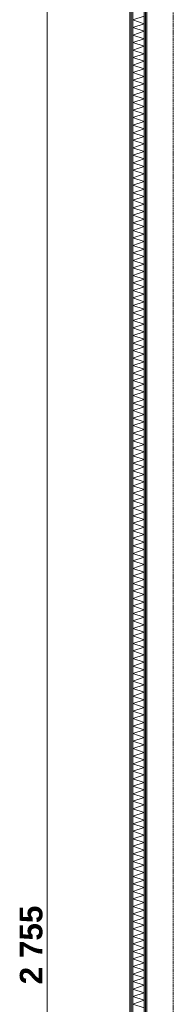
# Model space of a CAD drawing. Extents: x -7314 to 11761, y 144 to 9383.
# Tile 162 of 193: x 4093 to 4229, y 7327 to 8201. Entities that reach past the tile are written whole.
import ezdxf
from ezdxf.xclip import XClip

# ---------------------------------------------------------------- set-up
doc = ezdxf.new("R2010")
doc.units = 0
doc.header["$MEASUREMENT"] = 0
doc.header["$XCLIPFRAME"] = 0
doc.linetypes.add('Krawędzie ukryte', pattern=[68, 48, -20])
doc.linetypes.add('Wipeout_Contour', pattern=[20000, 0, -20000])
for name, color, linetype in [('FORMA - Arch 01 - 220-A Ściany', 7, 'Continuous'), ('FORMA - Arch 01 - 410-K Osie', 7, 'Continuous'), ('FORMA - Arch 04 - Wymiary ogólne', 7, 'Continuous')]:
    doc.layers.add(name, color=color, linetype=linetype)
doc.styles.add('STYL_AUTOMATYCZNY_9', font='arial.ttf')
pattern_1 = [(0, (4185.3, -5972.398), (0, 7.5), [0, -7.5])]

# ---------------------------------------------------------------- blocks, each defined once
blk = doc.blocks.new('*X253')
at = {"layer": 'FORMA - Arch 01 - 220-A Ściany', "color": 7, "linetype": 'Continuous', "lineweight": 5, "ltscale": 0.025}
for p, q in [((4193.12, 8200.94), (4203.12, 8204.27)), ((4203.12, 8197.6), (4193.12, 8200.94)), ((4193.12, 8194.27), (4203.12, 8197.6)), ((4203.12, 8190.94), (4193.12, 8194.27)), ((4193.12, 8187.6), (4203.12, 8190.94)), ((4203.12, 8184.27), (4193.12, 8187.6)), ((4193.12, 8180.94), (4203.12, 8184.27)), ((4203.12, 8177.6), (4193.12, 8180.94)), ((4193.12, 8174.27), (4203.12, 8177.6)), ((4203.12, 8170.94), (4193.12, 8174.27)), ((4193.12, 8167.6), (4203.12, 8170.94)), ((4203.12, 8164.27), (4193.12, 8167.6)), ((4193.12, 8160.94), (4203.12, 8164.27)), ((4203.12, 8157.6), (4193.12, 8160.94)), ((4193.12, 8154.27), (4203.12, 8157.6)), ((4203.12, 8150.94), (4193.12, 8154.27)), ((4193.12, 8147.6), (4203.12, 8150.94)), ((4203.12, 8144.27), (4193.12, 8147.6)), ((4193.12, 8140.94), (4203.12, 8144.27)), ((4203.12, 8137.6), (4193.12, 8140.94)), ((4193.12, 8134.27), (4203.12, 8137.6)), ((4203.12, 8130.94), (4193.12, 8134.27)), ((4193.12, 8127.6), (4203.12, 8130.94)), ((4203.12, 8124.27), (4193.12, 8127.6)), ((4193.12, 8120.94), (4203.12, 8124.27)), ((4203.12, 8117.6), (4193.12, 8120.94)), ((4193.12, 8114.27), (4203.12, 8117.6)), ((4203.12, 8110.94), (4193.12, 8114.27)), ((4193.12, 8107.6), (4203.12, 8110.94)), ((4203.12, 8104.27), (4193.12, 8107.6)), ((4193.12, 8100.94), (4203.12, 8104.27)), ((4203.12, 8097.6), (4193.12, 8100.94)), ((4193.12, 8094.27), (4203.12, 8097.6)), ((4203.12, 8090.94), (4193.12, 8094.27)), ((4193.12, 8087.6), (4203.12, 8090.94)), ((4203.12, 8084.27), (4193.12, 8087.6)), ((4193.12, 8080.94), (4203.12, 8084.27)), ((4203.12, 8077.6), (4193.12, 8080.94)), ((4193.12, 8074.27), (4203.12, 8077.6)), ((4203.12, 8070.94), (4193.12, 8074.27)), ((4193.12, 8067.6), (4203.12, 8070.94)), ((4203.12, 8064.27), (4193.12, 8067.6)), ((4193.12, 8060.94), (4203.12, 8064.27)), ((4203.12, 8057.6), (4193.12, 8060.94)), ((4193.12, 8054.27), (4203.12, 8057.6)), ((4203.12, 8050.94), (4193.12, 8054.27)), ((4193.12, 8047.6), (4203.12, 8050.94)), ((4203.12, 8044.27), (4193.12, 8047.6)), ((4193.12, 8040.94), (4203.12, 8044.27)), ((4203.12, 8037.6), (4193.12, 8040.94)), ((4193.12, 8034.27), (4203.12, 8037.6)), ((4203.12, 8030.94), (4193.12, 8034.27)), ((4193.12, 8027.6), (4203.12, 8030.94)), ((4203.12, 8024.27), (4193.12, 8027.6)), ((4193.12, 8020.94), (4203.12, 8024.27)), ((4203.12, 8017.6), (4193.12, 8020.94)), ((4193.12, 8014.27), (4203.12, 8017.6)), ((4203.12, 8010.94), (4193.12, 8014.27)), ((4193.12, 8007.6), (4203.12, 8010.94)), ((4203.12, 8004.27), (4193.12, 8007.6)), ((4193.12, 8000.94), (4203.12, 8004.27)), ((4203.12, 7997.6), (4193.12, 8000.94)), ((4193.12, 7994.27), (4203.12, 7997.6)), ((4203.12, 7990.94), (4193.12, 7994.27)), ((4193.12, 7987.6), (4203.12, 7990.94)), ((4203.12, 7984.27), (4193.12, 7987.6)), ((4193.12, 7980.94), (4203.12, 7984.27)), ((4203.12, 7977.6), (4193.12, 7980.94)), ((4193.12, 7974.27), (4203.12, 7977.6)), ((4203.12, 7970.94), (4193.12, 7974.27)), ((4193.12, 7967.6), (4203.12, 7970.94)), ((4203.12, 7964.27), (4193.12, 7967.6)), ((4193.12, 7960.94), (4203.12, 7964.27)), ((4203.12, 7957.6), (4193.12, 7960.94)), ((4193.12, 7954.27), (4203.12, 7957.6)), ((4203.12, 7950.94), (4193.12, 7954.27)), ((4193.12, 7947.6), (4203.12, 7950.94)), ((4203.12, 7944.27), (4193.12, 7947.6)), ((4193.12, 7940.94), (4203.12, 7944.27)), ((4203.12, 7937.6), (4193.12, 7940.94)), ((4193.12, 7934.27), (4203.12, 7937.6)), ((4203.12, 7930.94), (4193.12, 7934.27)), ((4193.12, 7927.6), (4203.12, 7930.94)), ((4203.12, 7924.27), (4193.12, 7927.6)), ((4193.12, 7920.94), (4203.12, 7924.27)), ((4203.12, 7917.6), (4193.12, 7920.94)), ((4193.12, 7914.27), (4203.12, 7917.6)), ((4203.12, 7910.94), (4193.12, 7914.27)), ((4193.12, 7907.6), (4203.12, 7910.94)), ((4203.12, 7904.27), (4193.12, 7907.6)), ((4193.12, 7900.94), (4203.12, 7904.27)), ((4203.12, 7897.6), (4193.12, 7900.94)), ((4193.12, 7894.27), (4203.12, 7897.6)), ((4203.12, 7890.94), (4193.12, 7894.27)), ((4193.12, 7887.6), (4203.12, 7890.94)), ((4203.12, 7884.27), (4193.12, 7887.6)), ((4193.12, 7880.94), (4203.12, 7884.27)), ((4203.12, 7877.6), (4193.12, 7880.94)), ((4193.12, 7874.27), (4203.12, 7877.6)), ((4203.12, 7870.94), (4193.12, 7874.27)), ((4193.12, 7867.6), (4203.12, 7870.94)), ((4203.12, 7864.27), (4193.12, 7867.6)), ((4193.12, 7860.94), (4203.12, 7864.27)), ((4203.12, 7857.6), (4193.12, 7860.94)), ((4193.12, 7854.27), (4203.12, 7857.6)), ((4203.12, 7850.94), (4193.12, 7854.27)), ((4193.12, 7847.6), (4203.12, 7850.94)), ((4203.12, 7844.27), (4193.12, 7847.6)), ((4193.12, 7840.94), (4203.12, 7844.27)), ((4203.12, 7837.6), (4193.12, 7840.94)), ((4193.12, 7834.27), (4203.12, 7837.6)), ((4203.12, 7830.94), (4193.12, 7834.27)), ((4193.12, 7827.6), (4203.12, 7830.94)), ((4203.12, 7824.27), (4193.12, 7827.6)), ((4193.12, 7820.94), (4203.12, 7824.27)), ((4203.12, 7817.6), (4193.12, 7820.94)), ((4193.12, 7814.27), (4203.12, 7817.6)), ((4203.12, 7810.94), (4193.12, 7814.27)), ((4193.12, 7807.6), (4203.12, 7810.94)), ((4203.12, 7804.27), (4193.12, 7807.6)), ((4193.12, 7800.94), (4203.12, 7804.27)), ((4203.12, 7797.6), (4193.12, 7800.94)), ((4193.12, 7794.27), (4203.12, 7797.6)), ((4203.12, 7790.94), (4193.12, 7794.27)), ((4193.12, 7787.6), (4203.12, 7790.94)), ((4203.12, 7784.27), (4193.12, 7787.6)), ((4193.12, 7780.94), (4203.12, 7784.27)), ((4203.12, 7777.6), (4193.12, 7780.94)), ((4193.12, 7774.27), (4203.12, 7777.6)), ((4203.12, 7770.94), (4193.12, 7774.27)), ((4193.12, 7767.6), (4203.12, 7770.94)), ((4203.12, 7764.27), (4193.12, 7767.6)), ((4193.12, 7760.94), (4203.12, 7764.27)), ((4203.12, 7757.6), (4193.12, 7760.94)), ((4193.12, 7754.27), (4203.12, 7757.6)), ((4203.12, 7750.94), (4193.12, 7754.27)), ((4193.12, 7747.6), (4203.12, 7750.94)), ((4203.12, 7744.27), (4193.12, 7747.6)), ((4193.12, 7740.94), (4203.12, 7744.27)), ((4203.12, 7737.6), (4193.12, 7740.94)), ((4193.12, 7734.27), (4203.12, 7737.6)), ((4203.12, 7730.94), (4193.12, 7734.27)), ((4193.12, 7727.6), (4203.12, 7730.94)), ((4203.12, 7724.27), (4193.12, 7727.6)), ((4193.12, 7720.94), (4203.12, 7724.27)), ((4203.12, 7717.6), (4193.12, 7720.94)), ((4193.12, 7714.27), (4203.12, 7717.6)), ((4203.12, 7710.94), (4193.12, 7714.27)), ((4193.12, 7707.6), (4203.12, 7710.94)), ((4203.12, 7704.27), (4193.12, 7707.6)), ((4193.12, 7700.94), (4203.12, 7704.27)), ((4203.12, 7697.6), (4193.12, 7700.94)), ((4193.12, 7694.27), (4203.12, 7697.6)), ((4203.12, 7690.94), (4193.12, 7694.27)), ((4193.12, 7687.6), (4203.12, 7690.94)), ((4203.12, 7684.27), (4193.12, 7687.6)), ((4193.12, 7680.94), (4203.12, 7684.27)), ((4203.12, 7677.6), (4193.12, 7680.94)), ((4193.12, 7674.27), (4203.12, 7677.6)), ((4203.12, 7670.94), (4193.12, 7674.27)), ((4193.12, 7667.6), (4203.12, 7670.94)), ((4203.12, 7664.27), (4193.12, 7667.6)), ((4193.12, 7660.94), (4203.12, 7664.27)), ((4203.12, 7657.6), (4193.12, 7660.94)), ((4193.12, 7654.27), (4203.12, 7657.6)), ((4203.12, 7650.94), (4193.12, 7654.27)), ((4193.12, 7647.6), (4203.12, 7650.94)), ((4203.12, 7644.27), (4193.12, 7647.6)), ((4193.12, 7640.94), (4203.12, 7644.27)), ((4203.12, 7637.6), (4193.12, 7640.94)), ((4193.12, 7634.27), (4203.12, 7637.6)), ((4203.12, 7630.94), (4193.12, 7634.27)), ((4193.12, 7627.6), (4203.12, 7630.94)), ((4203.12, 7624.27), (4193.12, 7627.6)), ((4193.12, 7620.94), (4203.12, 7624.27)), ((4203.12, 7617.6), (4193.12, 7620.94)), ((4193.12, 7614.27), (4203.12, 7617.6)), ((4203.12, 7610.94), (4193.12, 7614.27)), ((4193.12, 7607.6), (4203.12, 7610.94)), ((4203.12, 7604.27), (4193.12, 7607.6)), ((4193.12, 7600.94), (4203.12, 7604.27)), ((4203.12, 7597.6), (4193.12, 7600.94)), ((4193.12, 7594.27), (4203.12, 7597.6)), ((4203.12, 7590.94), (4193.12, 7594.27)), ((4193.12, 7587.6), (4203.12, 7590.94)), ((4203.12, 7584.27), (4193.12, 7587.6)), ((4193.12, 7580.94), (4203.12, 7584.27)), ((4203.12, 7577.6), (4193.12, 7580.94)), ((4193.12, 7574.27), (4203.12, 7577.6)), ((4203.12, 7570.94), (4193.12, 7574.27)), ((4193.12, 7567.6), (4203.12, 7570.94)), ((4203.12, 7564.27), (4193.12, 7567.6)), ((4193.12, 7560.94), (4203.12, 7564.27)), ((4203.12, 7557.6), (4193.12, 7560.94)), ((4193.12, 7554.27), (4203.12, 7557.6)), ((4203.12, 7550.94), (4193.12, 7554.27)), ((4193.12, 7547.6), (4203.12, 7550.94)), ((4203.12, 7544.27), (4193.12, 7547.6)), ((4193.12, 7540.94), (4203.12, 7544.27)), ((4203.12, 7537.6), (4193.12, 7540.94)), ((4193.12, 7534.27), (4203.12, 7537.6)), ((4203.12, 7530.94), (4193.12, 7534.27)), ((4193.12, 7527.6), (4203.12, 7530.94)), ((4203.12, 7524.27), (4193.12, 7527.6)), ((4193.12, 7520.94), (4203.12, 7524.27)), ((4203.12, 7517.6), (4193.12, 7520.94)), ((4193.12, 7514.27), (4203.12, 7517.6)), ((4203.12, 7510.94), (4193.12, 7514.27)), ((4193.12, 7507.6), (4203.12, 7510.94)), ((4203.12, 7504.27), (4193.12, 7507.6)), ((4193.12, 7500.94), (4203.12, 7504.27)), ((4203.12, 7497.6), (4193.12, 7500.94)), ((4193.12, 7494.27), (4203.12, 7497.6)), ((4203.12, 7490.94), (4193.12, 7494.27)), ((4193.12, 7487.6), (4203.12, 7490.94)), ((4203.12, 7484.27), (4193.12, 7487.6)), ((4193.12, 7480.94), (4203.12, 7484.27)), ((4203.12, 7477.6), (4193.12, 7480.94)), ((4193.12, 7474.27), (4203.12, 7477.6)), ((4203.12, 7470.94), (4193.12, 7474.27)), ((4193.12, 7467.6), (4203.12, 7470.94)), ((4203.12, 7464.27), (4193.12, 7467.6)), ((4193.12, 7460.94), (4203.12, 7464.27)), ((4203.12, 7457.6), (4193.12, 7460.94)), ((4193.12, 7454.27), (4203.12, 7457.6)), ((4203.12, 7450.94), (4193.12, 7454.27)), ((4193.12, 7447.6), (4203.12, 7450.94)), ((4203.12, 7444.27), (4193.12, 7447.6)), ((4193.12, 7440.94), (4203.12, 7444.27)), ((4203.12, 7437.6), (4193.12, 7440.94)), ((4193.12, 7434.27), (4203.12, 7437.6)), ((4203.12, 7430.94), (4193.12, 7434.27)), ((4193.12, 7427.6), (4203.12, 7430.94)), ((4203.12, 7424.27), (4193.12, 7427.6)), ((4193.12, 7420.94), (4203.12, 7424.27)), ((4203.12, 7417.6), (4193.12, 7420.94)), ((4193.12, 7414.27), (4203.12, 7417.6)), ((4203.12, 7410.94), (4193.12, 7414.27)), ((4193.12, 7407.6), (4203.12, 7410.94)), ((4203.12, 7404.27), (4193.12, 7407.6)), ((4193.12, 7400.94), (4203.12, 7404.27)), ((4203.12, 7397.6), (4193.12, 7400.94)), ((4193.12, 7394.27), (4203.12, 7397.6)), ((4203.12, 7390.94), (4193.12, 7394.27)), ((4193.12, 7387.6), (4203.12, 7390.94)), ((4203.12, 7384.27), (4193.12, 7387.6)), ((4193.12, 7380.94), (4203.12, 7384.27)), ((4203.12, 7377.6), (4193.12, 7380.94)), ((4193.12, 7374.27), (4203.12, 7377.6)), ((4203.12, 7370.94), (4193.12, 7374.27)), ((4193.12, 7367.6), (4203.12, 7370.94)), ((4203.12, 7364.27), (4193.12, 7367.6)), ((4193.12, 7360.94), (4203.12, 7364.27)), ((4203.12, 7357.6), (4193.12, 7360.94)), ((4193.12, 7354.27), (4203.12, 7357.6)), ((4203.12, 7350.94), (4193.12, 7354.27)), ((4193.12, 7347.6), (4203.12, 7350.94)), ((4203.12, 7344.27), (4193.12, 7347.6)), ((4193.12, 7340.94), (4203.12, 7344.27)), ((4203.12, 7337.6), (4193.12, 7340.94)), ((4193.12, 7334.27), (4203.12, 7337.6)), ((4203.12, 7330.94), (4193.12, 7334.27)), ((4193.12, 7327.6), (4203.12, 7330.94)), ((4203.12, 7324.27), (4193.12, 7327.6))]:
    blk.add_line(p, q, dxfattribs=at)
blk = doc.blocks.new('Rysunek_1_1', base_point=(4185.3, -5972.4))
at = {"layer": 'FORMA - Arch 01 - 410-K Osie', "color": 7, "linetype": 'Krawędzie ukryte', "lineweight": 13, "ltscale": 0.025}
blk.add_line((4229.04, 5890.7), (4229.04, 8978.35), dxfattribs=at)
at = {"layer": 'FORMA - Arch 04 - Wymiary ogólne', "color": 154, "linetype": 'Continuous', "lineweight": 13, "ltscale": 0.025}
blk.add_line((4117.41, 6001.9), (4117.41, 8756.9), dxfattribs=at)
at = {"layer": 'FORMA - Arch 04 - Wymiary ogólne', "color": 154, "linetype": 'Continuous', "lineweight": 13, "insert": (4113.41, 7345.08), "char_height": 20, "width": 68.6384, "attachment_point": 7, "rotation": 90, "style": 'STYL_AUTOMATYCZNY_9'}
blk.add_mtext('\\A1;{\\pql;\\fArial|b1|i0|c238|p0;\\W1.000000;2\xa0755}', dxfattribs=at)
at = {"color": 254, "linetype": 'Wipeout_Contour', "lineweight": 0, "ltscale": 34057.259102}
blk.add_wipeout([(4190.62, 8756.9), (4190.62, 6001.9), (4191.87, 6001.9), (4191.87, 8756.9)], dxfattribs=at).dxf.layer = 'FORMA - Arch 01 - 220-A Ściany'
at = {"color": 254, "linetype": 'Wipeout_Contour', "lineweight": 0, "ltscale": 33777.637637}
blk.add_wipeout([(4204.37, 8586.15), (4204.37, 6001.9), (4205.62, 6001.9), (4205.62, 8586.15)], dxfattribs=at).dxf.layer = 'FORMA - Arch 01 - 220-A Ściany'
at = {"layer": 'FORMA - Arch 01 - 220-A Ściany', "linetype": 'Continuous', "lineweight": 5}
h = blk.add_hatch(dxfattribs=at)
h.set_pattern_fill('Gips_0001', style=0, pattern_type=2)
h.set_pattern_definition(pattern_1)
h.paths.add_polyline_path([(4190.62, 8756.9), (4190.62, 6001.9), (4191.87, 6001.9), (4191.87, 8756.9)])
h = blk.add_hatch(dxfattribs=at)
h.set_pattern_fill('Gips_0001', style=0, pattern_type=2)
h.set_pattern_definition(pattern_1)
h.paths.add_polyline_path([(4204.37, 8586.15), (4204.37, 6001.9), (4205.62, 6001.9), (4205.62, 8586.15)])
at = {"color": 254, "linetype": 'Wipeout_Contour', "lineweight": 0, "ltscale": 34059.770011}
blk.add_wipeout([(4191.87, 8756.9), (4191.87, 6001.9), (4193.12, 6001.9), (4193.12, 8756.9)], dxfattribs=at).dxf.layer = 'FORMA - Arch 01 - 220-A Ściany'
at = {"color": 254, "linetype": 'Wipeout_Contour', "lineweight": 0, "ltscale": 33777.349171}
blk.add_wipeout([(4203.12, 8587.4), (4203.12, 6001.9), (4204.37, 6001.9), (4204.37, 8587.4)], dxfattribs=at).dxf.layer = 'FORMA - Arch 01 - 220-A Ściany'
at = {"layer": 'FORMA - Arch 01 - 220-A Ściany', "linetype": 'Continuous', "lineweight": 5}
h = blk.add_hatch(dxfattribs=at)
h.set_pattern_fill('Gips_0001', style=0, pattern_type=2)
h.set_pattern_definition(pattern_1)
h.paths.add_polyline_path([(4191.87, 8756.9), (4191.87, 6001.9), (4193.12, 6001.9), (4193.12, 8756.9)])
h = blk.add_hatch(dxfattribs=at)
h.set_pattern_fill('Gips_0001', style=0, pattern_type=2)
h.set_pattern_definition(pattern_1)
h.paths.add_polyline_path([(4203.12, 8587.4), (4203.12, 6001.9), (4204.37, 6001.9), (4204.37, 8587.4)])
at = {"color": 254, "linetype": 'Wipeout_Contour', "lineweight": 0, "ltscale": 33768.204376}
blk.add_wipeout([(4193.12, 8588.65), (4193.12, 6001.9), (4203.12, 6001.9), (4203.12, 8588.65)], dxfattribs=at).dxf.layer = 'FORMA - Arch 01 - 220-A Ściany'
at = {"layer": 'FORMA - Arch 01 - 220-A Ściany', "color": 7, "linetype": 'Continuous', "lineweight": 13, "ltscale": 0.025}
for p, q in [((4191.87, 8756.9), (4191.87, 6001.9)), ((4193.12, 8588.65), (4193.12, 6001.9)), ((4203.12, 6001.9), (4203.12, 8588.65)), ((4204.37, 6001.9), (4204.37, 8587.4))]:
    blk.add_line(p, q, dxfattribs=at)
at = {"layer": 'FORMA - Arch 01 - 220-A Ściany', "color": 7, "linetype": 'Continuous', "lineweight": 15, "ltscale": 0.025, "flags": 128}
for points in [[(4190.62, 8756.9), (4190.62, 6001.9)], [(4205.62, 6001.9), (4205.62, 8586.15)]]:
    blk.add_lwpolyline(points, dxfattribs=at)
at = {"color": 7, "linetype": 'Continuous', "lineweight": 13, "ltscale": 0.025}
blk.add_blockref('*X253', (0, 0), dxfattribs=at)

msp = doc.modelspace()

# ---------------------------------------------------------------- block references
at = {"lineweight": 20}
ref = msp.add_blockref('Rysunek_1_1', (4185.29965, -5972.39804), dxfattribs=at)
XClip(ref).set_block_clipping_path([(254.0251470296, 246.5573808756), (9689.7973583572, 9358.9497337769)])

doc.saveas('drawing.dxf')
